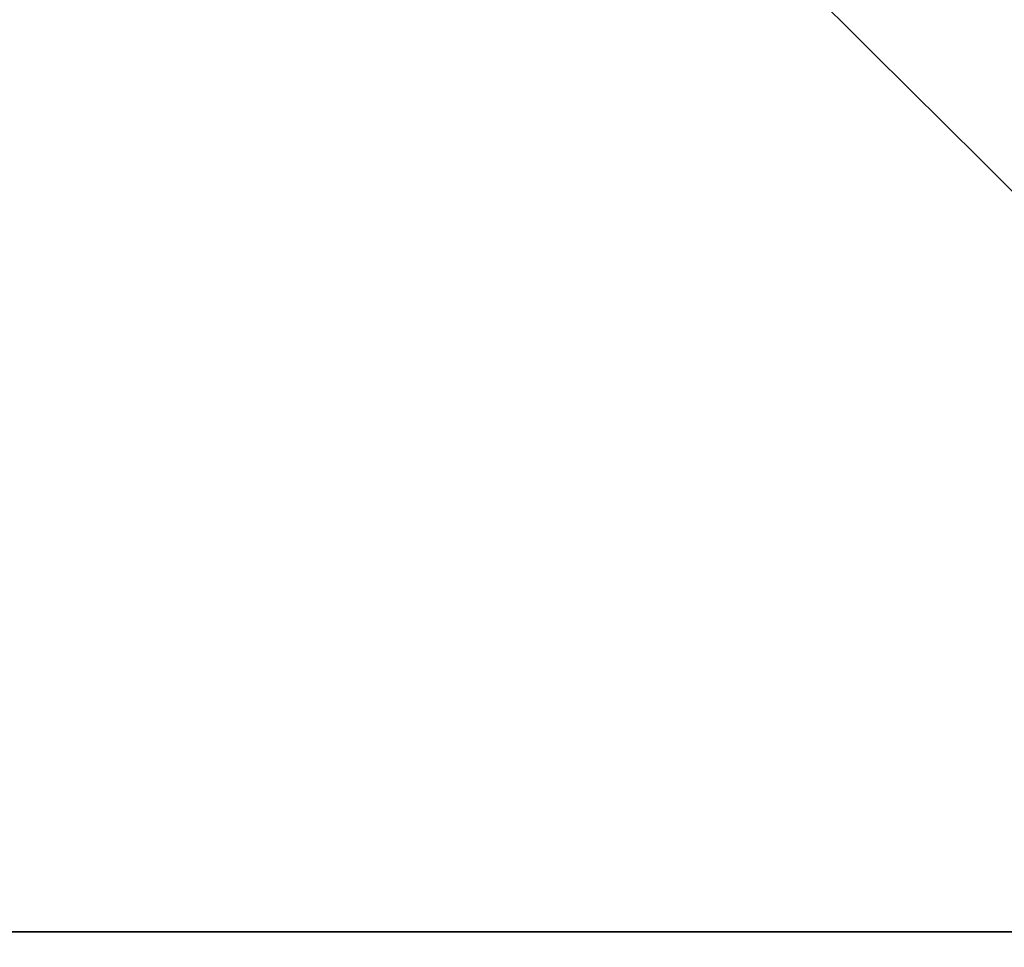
# Model space of a CAD drawing. Header units: millimetres. Extents: x -66 to 114, y 79 to 395.
# Tile 59 of 168: x 35.98 to 37.49, y 127.45 to 128.87. Entities that reach past the tile are written whole.
import ezdxf

# ---------------------------------------------------------------- set-up
doc = ezdxf.new("R2010")
doc.units = ezdxf.units.MM
doc.layers.add('Layer 01', color=7, linetype='Continuous', true_color=0x000000)

# ---------------------------------------------------------------- blocks, each defined once
blk = doc.blocks.new('Block 01')
at = {"layer": 'Layer 01', "extrusion": (0, 1, 0)}
for start, end in [(185.73917, 234.26083), (125.73917, 174.26083)]:
    blk.add_arc((0.05, -0.05, 127.4733), 51, start, end, dxfattribs=at)
at = {"layer": 'Layer 01'}
for points, knots in [([(40.0537, 127.4733, -4.05), (39.4984, 128.0244, -4.05), (38.943, 128.5754, -4.05), (38.3874, 129.1263, -4.05), (37.5009, 130.0054, -4.05), (36.6142, 130.8842, -4.05), (35.7271, 131.7628, -4.05)], [0, 0, 0, 0, 2.34707, 2.34707, 2.34707, 6.092536, 6.092536, 6.092536, 6.092536]), ([(35.7271, 131.7628, 3.95), (36.6142, 130.8842, 3.95), (37.5009, 130.0054, 3.95), (38.3874, 129.1263, 3.95), (38.943, 128.5754, 3.95), (39.4984, 128.0244, 3.95), (40.0537, 127.4733, 3.95)], [0, 0, 0, 0, 3.745465, 3.745465, 3.745465, 6.092536, 6.092536, 6.092536, 6.092536]), ([(35.91, 130.1804, -4.9544), (36.5022, 129.5935, -4.956), (37.0943, 129.0064, -4.9574), (37.6862, 128.4192, -4.9588), (38.2416, 127.8683, -4.9601), (38.7969, 127.3173, -4.9613), (39.352, 126.7662, -4.9625)], [0, 0, 0, 0, 2.501431, 2.501431, 2.501431, 4.848168, 4.848168, 4.848168, 4.848168]), ([(39.352, 126.7662, 4.8625), (38.7969, 127.3173, 4.8613), (38.2416, 127.8683, 4.8601), (37.6862, 128.4192, 4.8588), (37.0943, 129.0064, 4.8574), (36.5022, 129.5935, 4.856), (35.91, 130.1804, 4.8544)], [0, 0, 0, 0, 2.346736, 2.346736, 2.346736, 4.848168, 4.848168, 4.848168, 4.848168])]:
    blk.add_open_spline(points, degree=3, knots=knots, dxfattribs=at)
for points, weights in [([(39.5779, 126.9939, -4.3126), (38.2858, 128.2776, -4.3117), (36.9926, 129.5614, -4.3106), (35.698, 130.8457, -4.3095)], [0.868694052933, 0.869165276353, 0.869679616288, 0.870252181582]), ([(39.5779, 126.9939, 4.2126), (38.2858, 128.2776, 4.2117), (36.9926, 129.5614, 4.2106), (35.698, 130.8457, 4.2095)], [0.868694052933, 0.869165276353, 0.869679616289, 0.870252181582])]:
    blk.add_rational_spline(points, weights, degree=3, dxfattribs=at)

msp = doc.modelspace()

# ---------------------------------------------------------------- block references
at = {"layer": 'Layer 01'}
msp.add_blockref('Block 01', (0, 0), dxfattribs=at)

doc.saveas('drawing.dxf')
